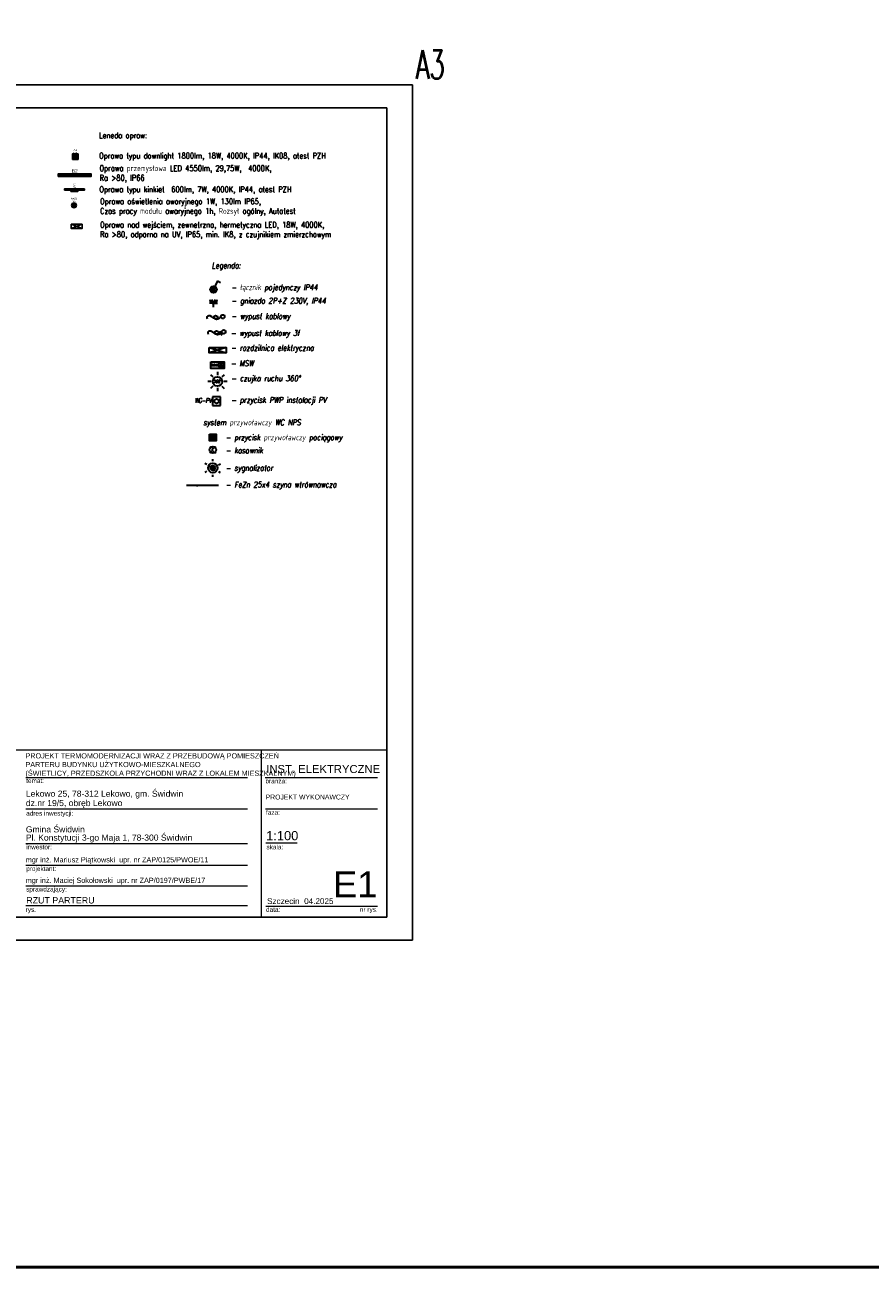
# Model space of a CAD drawing. Extents: x -558982 to 5119495, y -5290134 to 121759.
# Tile 248 of 256: x -415714 to -386347, y -40835 to 2306. Entities that reach past the tile are written whole.
import ezdxf
from ezdxf.enums import TextEntityAlignment as Align

# ---------------------------------------------------------------- set-up
doc = ezdxf.new("R2010")
doc.units = 0
doc.header["$MEASUREMENT"] = 0
doc.linetypes.add('DASHDOTX2', pattern=[2, 1, -0.5, 0, -0.5])
doc.layers.get('0').update_dxf_attribs({"color": 252})
for name, color, linetype in [('!OSWIETLENIE-LL', 1, 'Continuous'), ('!OSWIETLENIE-LL-AW', 3, 'Continuous'), ('$ IE TABELA', 7, 'Continuous')]:
    doc.layers.add(name, color=color, linetype=linetype)
for name, color, linetype, lineweight in [('$ IE GNIAZDA', 1, 'Continuous', 30), ('$ IE INST. WYRÓWNWCZA', 1, 'Continuous', 30), ('$ IE INSTALACJA ELEKTRYCZNA', 1, 'Continuous', 30), ('$ IE OŚWIETLENIE', 1, 'Continuous', 35), ('$ IE TABLICE ELEKTRYCZNE', 1, 'Continuous', 30), ('$ IE WYPUSTY', 1, 'Continuous', 30), ('$ IE_GNIAZDA', 1, 'Continuous', 30), ('$ IE_INSTALACJA PRZYZYWOWA', 1, 'Continuous', 30), ('$ IE_OPISY', 7, 'Continuous', 25), ('$ IE_WYPUSTY', 1, 'Continuous', 30), ('ARCH TABELA_Nr_Pióra__1', 252, 'Continuous', 25), ('ARCH TABELA_Nr_Pióra__21', 252, 'Continuous', 9), ('ARCH TABELA_Nr_Pióra__7', 252, 'Continuous', 13)]:
    doc.layers.add(name, color=color, linetype=linetype, lineweight=lineweight)
doc.styles.add('CP_ATTR', font='ROMANS.SHX')
doc.styles.add('GENERATED_STYLE_5', font='ARIALN.TTF')
doc.styles.add('GENERATED_STYLE_7', font='arial.ttf')
doc.styles.add('GENERATED_STYLE_9', font='arial.ttf')
doc.styles.add('ROMANS', font='romans.shx', dxfattribs={"width": 0.85})
doc.styles.get("Standard").update_dxf_attribs({"font": 'arial.ttf', "bigfont": 'BIGFONT.SHX'})

# ---------------------------------------------------------------- blocks, each defined once
blk = doc.blocks.new('TYTAN2LED_1150_2')
h = blk.add_hatch()
h.set_pattern_fill('GRASS', color=256, scale=3.3)
h.set_pattern_definition([(90, (-70.3742, -22.0088), (-2.333452, 2.333452), [0.61875, -4.048155]), (45, (-70.3742, -22.0088), (-2.33345, 2.33345), [0.61875, -2.68125]), (135, (-70.3742, -22.0088), (-2.33345, -2.33345), [0.61875, -2.68125])])
h.paths.add_polyline_path([(-57.6, -4.2), (-57.6, 4.2), (57.6, 4.2), (57.6, -4.2)])
blk.add_lwpolyline([(-57.6, -4.2), (57.6, -4.2), (57.6, 4.2), (-57.6, 4.2)], close=True)
for tag, height, p in [('SYMBOL', 12, (0, 5.2)), ('MOC', 4, (-0.4, -2.7))]:
    blk.add_attdef(tag, text='', height=height).set_placement(p, align=Align.BOTTOM_CENTER)
blk = doc.blocks.new('a3eee')
at = {"layer": '$ IE TABELA'}
for p, q in [((19730.8, 4176.8), (19730.8, 1206.8)), ((23930.8, 4176.8), (19730.8, 4176.8)), ((23930.8, 1206.8), (23930.8, 4176.8)), ((19890.8, 4096.8), (19890.8, 1286.8)), ((23840.8, 4096.8), (19890.8, 4096.8)), ((23840.8, 1286.8), (23840.8, 4096.8)), ((19890.8, 1286.8), (23840.8, 1286.8)), ((19730.8, 1206.8), (23930.8, 1206.8))]:
    blk.add_line(p, q, dxfattribs=at)
at = {"layer": '$ IE TABELA', "style": 'ROMANS', "width": 0.6168}
blk.add_text('A3', height=100, dxfattribs=at).set_placement((23941.8, 4197.5))
blk = doc.blocks.new('wyłacznik p.poż.')
at = {"layer": '$ IE INSTALACJA ELEKTRYCZNA', "ltscale": 0.5}
for p, q in [((735.691, 190.623), (735.691, 190.323)), ((735.967, 190.623), (735.691, 190.623)), ((735.691, 190.323), (735.967, 190.323)), ((735.967, 190.323), (735.967, 190.623))]:
    blk.add_line(p, q, dxfattribs=at)
at = {"layer": '$ IE INSTALACJA ELEKTRYCZNA', "color": 7, "ltscale": 0.5}
blk.add_circle((735.829, 190.473), 0.0778, dxfattribs=at)
blk = doc.blocks.new('gniazdo IP44')
at = {"layer": '$ IE GNIAZDA', "lineweight": 30}
for p, q in [((66938.5, -127461.5), (66924.8, -127461.5)), ((66938.5, -127475.2), (66938.5, -127461.5)), ((66938.5, -127461.5), (66952.2, -127461.5))]:
    blk.add_line(p, q, dxfattribs=at)
for radius in [13, 6.57]:
    blk.add_arc((66938.5, -127448.6), radius, 180, 0, dxfattribs=at)
blk = doc.blocks.new('ZAPAS KABLA')
at = {"layer": '$ IE WYPUSTY', "linetype": 'ByBlock'}
blk.add_lwpolyline([(0, -0.072), (0.017, -0.086), (0.031, -0.102), (0.044, -0.124), (0.049, -0.147), (0.044, -0.166), (0.034, -0.18), (0.02, -0.188), (0.005, -0.191), (-0.009, -0.188), (-0.018, -0.179), (-0.021, -0.162), (-0.016, -0.147), (-0.008, -0.136), (0.004, -0.129), (0.018, -0.129), (0.032, -0.138), (0.036, -0.155), (0.032, -0.175), (0.023, -0.195), (0, -0.227), (-0.018, -0.26), (-0.02, -0.281), (-0.016, -0.3), (-0.004, -0.313), (0.013, -0.316), (0.031, -0.309)], dxfattribs=at)
blk.add_circle((0, -0.039), 0.0329, dxfattribs=at)
blk = doc.blocks.new('trojkol')
at = {"layer": '$ IE_INSTALACJA PRZYZYWOWA', "ltscale": 10000000.0}
h = blk.add_hatch(dxfattribs=at)
h.set_pattern_fill('ANSI31', scale=0.1, style=0)
h.set_pattern_definition([(45, (25113.683516, -3890.636324), (-0.008838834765, 0.008838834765), [])])
h.paths.add_polyline_path([(28117.1, -3338.1, 1), (28103.1, -3338.1, 1)])
at = {"layer": '$ IE_INSTALACJA PRZYZYWOWA', "color": 7}
for p, q in [((28092.8, -3328.2), (28087.5, -3325.1)), ((28110, -3318.8), (28110, -3312.7)), ((28126.8, -3329), (28132.1, -3326)), ((28092.3, -3347.8), (28087, -3350.9)), ((28109, -3358.1), (28109, -3364.2)), ((28126.3, -3348.7), (28131.6, -3351.7))]:
    blk.add_line(p, q, dxfattribs=at)
at = {"layer": '$ IE_INSTALACJA PRZYZYWOWA'}
blk.add_circle((28110.1, -3338.2), 13.7, dxfattribs=at)
at = {"layer": '$ IE_INSTALACJA PRZYZYWOWA', "color": 2}
blk.add_circle((28110.1, -3338.1), 7, dxfattribs=at)
blk = doc.blocks.new('pprzy')
at = {"layer": '$ IE_INSTALACJA PRZYZYWOWA'}
blk.add_lwpolyline([(5571.7, 24718.5), (5594.7, 24718.5), (5594.7, 24695.5), (5571.7, 24695.5)], close=True, dxfattribs=at)
at = {"layer": '$ IE_INSTALACJA PRZYZYWOWA', "color": 0}
blk.add_lwpolyline([(5576.3, 24713.9), (5590.1, 24713.9), (5590.1, 24700.1), (5576.3, 24700.1)], close=True, dxfattribs=at)
at = {"layer": '$ IE_INSTALACJA PRZYZYWOWA'}
for points in [[(5579.5, 24710.8), (5587, 24703.2)], [(5587, 24710.8), (5579.5, 24703.2)]]:
    blk.add_lwpolyline(points, dxfattribs=at)
blk = doc.blocks.new('kasownik')
at = {"layer": '$ IE_INSTALACJA PRZYZYWOWA'}
for points in [[(13037.4, 24331.2), (13040.5, 24328.2)], [(13040.5, 24311.9), (13037.4, 24308.9)], [(13059.7, 24331.2), (13056.7, 24328.2)], [(13056.7, 24311.9), (13059.7, 24308.9)]]:
    blk.add_lwpolyline(points, dxfattribs=at)
blk.add_circle((13048.6, 24320), 11.5, dxfattribs=at)
at = {"layer": '$ IE_INSTALACJA PRZYZYWOWA', "color": 7, "style": 'ROMANS', "oblique": 10, "width": 0.8}
blk.add_text('K', height=14.5, dxfattribs=at).set_placement((13041.6, 24312.3))
blk = doc.blocks.new('DOT_OG_1')
h = blk.add_hatch(color=256)
h.dxf.hatch_style = 1
h.paths.add_polyline_path([(7, 0, 1), (-7, 0, 1)])
h.paths.add_polyline_path([(2.2, 0, 1), (-2.2, 0, 1)], flags=16)
h = blk.add_hatch()
h.set_pattern_fill('CROSS', color=256, scale=3.3)
h.paths.add_polyline_path([(2.2, 0, 1), (-2.2, 0, 1)])
for radius in [7, 2.25]:
    blk.add_circle((0, 0), radius)
blk.add_point((0, 0))
for tag, height, p in [('SYMBOL', 6, (0, 14.7)), ('MOC', 4, (0, 8.2))]:
    blk.add_attdef(tag, text='', height=height).set_placement(p, align=Align.BOTTOM_CENTER)
blk = doc.blocks.new('SQ160_1')
h = blk.add_hatch(color=256)
h.dxf.hatch_style = 1
h.paths.add_polyline_path([(-8.1, -8.1), (-8.1, 8.1), (8.1, 8.1), (8.1, -8.1)])
h.paths.add_polyline_path([(-6.9, -6.9), (-6.9, 6.9), (6.9, 6.9), (6.9, -6.9)], flags=16)
h = blk.add_hatch()
h.set_pattern_fill('NET', color=256, scale=28)
h.paths.add_polyline_path([(-6.9, -6.9), (-6.9, 6.9), (6.9, 6.9), (6.9, -6.9)])
h = blk.add_hatch()
h.set_pattern_fill('NET', color=256, scale=28, angle=45)
h.paths.add_polyline_path([(-6.9, -6.9), (-6.9, 6.9), (6.9, 6.9), (6.9, -6.9)])
for points in [[(-8.1, -8.1), (8.1, -8.1), (8.1, 8.1), (-8.1, 8.1)], [(-6.9, -6.9), (6.9, -6.9), (6.9, 6.9), (-6.9, 6.9)]]:
    blk.add_lwpolyline(points, close=True)
for tag, height, p in [('SYMBOL', 6, (0, 14.5)), ('MOC', 4, (0, 8.8))]:
    blk.add_attdef(tag, text='', height=height).set_placement(p, align=Align.BOTTOM_CENTER)
blk = doc.blocks.new('BARIS_KINKIET_579_1')
h = blk.add_hatch()
h.set_pattern_fill('ANSI37', color=256, scale=21)
h.set_pattern_definition([(45, (0, 3.1), (-1.85616, 1.85616), []), (135, (0, 3.1), (-1.85616, -1.85616), [])])
h.paths.add_polyline_path([(-29, 1.1), (-29, 5.1), (29, 5.1), (29, 1.1)])
h = blk.add_hatch(color=256)
h.dxf.hatch_style = 1
h.paths.add_polyline_path([(-10.3, -2), (-10.3, 1.1), (10.3, 1.1), (10.3, -2)])
for points in [[(-29, 1.1), (29, 1.1), (29, 5.1), (-29, 5.1)], [(-10.3, -2), (10.3, -2), (10.3, 1.1), (-10.3, 1.1)]]:
    blk.add_lwpolyline(points, close=True)
for tag, height, p in [('SYMBOL', 6, (0, 13)), ('MOC', 4, (-0.1, 6.3))]:
    blk.add_attdef(tag, text='', height=height).set_placement(p, align=Align.BOTTOM_CENTER)
blk = doc.blocks.new('łacznik 1b IP44')
at = {"layer": '$ IE OŚWIETLENIE'}
h = blk.add_hatch(color=1, dxfattribs=at)
edge = h.paths.add_edge_path()
edge.add_arc((735.588, 199.366), 0.0575, 0, 360)
at = {"layer": '$ IE OŚWIETLENIE', "color": 1}
for q in [(735.636, 199.47), (735.838, 199.61)]:
    blk.add_line((735.724, 199.662), q, dxfattribs=at)
for radius in [0.115, 0.0575]:
    blk.add_circle((735.588, 199.366), radius, dxfattribs=at)
blk = doc.blocks.new('czujka 360')
at = {"layer": '$ IE OŚWIETLENIE'}
for p, q in [((86358, 62079), (86272, 62079)), ((86347, 62260), (86408, 62200)), ((86529, 62336), (86529, 62250)), ((86711, 62260), (86650, 62200)), ((86786, 62079), (86700, 62079)), ((86408, 61958), (86347, 61897)), ((86529, 61907), (86529, 61822)), ((86650, 61958), (86711, 61897))]:
    blk.add_line(p, q, dxfattribs=at)
blk.add_circle((86529, 62079), 125, dxfattribs=at)
at = {"layer": '$ IE_OPISY', "color": 7, "lineweight": 30, "style": 'ROMANS', "oblique": 10, "width": 0.8}
blk.add_text('360%%D', height=80, rotation=0.0202, dxfattribs=at).set_placement((86415, 62040))

msp = doc.modelspace()

# ---------------------------------------------------------------- linework, layer by layer
at = {"layer": '!OSWIETLENIE-LL'}
msp.add_lwpolyline([(-414102, -4618), (-413725, -4618), (-413725, -4769), (-414102, -4769)], close=True, dxfattribs=at)
for points in [[(-413725, -4769), (-414102, -4618)], [(-414102, -4769), (-413725, -4618)]]:
    msp.add_lwpolyline(points, dxfattribs=at)
at = {"layer": '$ IE INST. WYRÓWNWCZA', "color": 3, "ltscale": 30}
msp.add_lwpolyline([(-408980, -13688), (-410099, -13688)], dxfattribs=at)
at = {"layer": '$ IE INST. WYRÓWNWCZA', "color": 2, "linetype": 'DASHDOTX2', "ltscale": 500}
msp.add_lwpolyline([(-408980, -13688), (-410099, -13688)], dxfattribs=at)
at = {"layer": '$ IE INSTALACJA ELEKTRYCZNA', "color": 7}
for p, q in [((-408902, -9437), (-408902, -9510)), ((-408961, -9510), (-408844, -9510)), ((-408946, -9539), (-408858, -9539)), ((-408932, -9568), (-408873, -9568))]:
    msp.add_line(p, q, dxfattribs=at)
at = {"layer": '$ IE INSTALACJA ELEKTRYCZNA'}
msp.add_lwpolyline([(-409253, -9393), (-408785, -9393), (-408785, -9627), (-409253, -9627)], close=True, dxfattribs=at)
at = {"layer": '$ IE INSTALACJA ELEKTRYCZNA', "color": 7}
for centre in [(-409209, -9510), (-409122, -9510), (-409034, -9510)]:
    msp.add_circle(centre, 29.3, dxfattribs=at)
at = {"layer": '$ IE INSTALACJA ELEKTRYCZNA'}
msp.add_circle((-408902, -9510), 87.8, dxfattribs=at)
at = {"layer": '$ IE TABLICE ELEKTRYCZNE'}
msp.add_lwpolyline([(-409315, -8900), (-408715, -8900), (-408715, -9080), (-409315, -9080)], close=True, dxfattribs=at)
for points in [[(-409315, -8900), (-408715, -9080)], [(-408715, -8900), (-409315, -9080)]]:
    msp.add_lwpolyline(points, dxfattribs=at)
at = {"layer": '$ IE_WYPUSTY', "color": 7}
for points in [[(-408975, -8365), (-408874, -8465)], [(-408962, -8350), (-408862, -8450)], [(-408946, -8336), (-408845, -8436)]]:
    msp.add_lwpolyline(points, dxfattribs=at)
at = {"color": 3, "lineweight": 50}
msp.add_lwpolyline([(-507121, 106506), (-325164, 106506), (-325164, -40835), (-507121, -40835)], close=True, dxfattribs=at)
at = {"layer": 'ARCH TABELA_Nr_Pióra__21', "color": 0, "linetype": 'Continuous'}
for p, q in [((-420643, -22870), (-403143, -22870)), ((-407505, -22870), (-407505, -28681)), ((-403143, -22870), (-403143, -28681)), ((-415678, -23826), (-407978, -23826)), ((-407366, -23826), (-403466, -23826)), ((-415678, -24920), (-407978, -24920)), ((-407348, -24920), (-403466, -24920)), ((-415678, -26120), (-407978, -26120)), ((-407336, -26103), (-406257, -26103)), ((-415678, -26880), (-407978, -26880)), ((-415678, -27594), (-407978, -27594)), ((-415678, -28281), (-407978, -28281)), ((-407336, -28299), (-405055, -28299)), ((-405055, -28299), (-403466, -28299)), ((-403143, -28681), (-415750, -28681))]:
    msp.add_line(p, q, dxfattribs=at)

# ---------------------------------------------------------------- block references
at = {"layer": '!OSWIETLENIE-LL'}
for name, p, xscale, yscale, zscale, values in [('SQ160_1', (-413962, -2272), 12, 12, 12, {'SYMBOL': 'A1', 'MOC': '17W'}), ('TYTAN2LED_1150_2', (-413981, -2915), 10, 10, 10, {'SYMBOL': 'B2', 'MOC': '47W'}), ('BARIS_KINKIET_579_1', (-413991, -3454), 12, 12, 12, {'SYMBOL': 'C', 'MOC': '7W'})]:
    msp.add_blockref(name, p, dxfattribs=dict(at, xscale=xscale, yscale=yscale, zscale=zscale)).add_auto_attribs(values)
at = {"layer": '!OSWIETLENIE-LL-AW', "xscale": 12, "yscale": 12, "zscale": 12}
msp.add_blockref('DOT_OG_1', (-414007, -3961), dxfattribs=at).add_auto_attribs({'SYMBOL': 'AW2', 'MOC': '1W'})
at = {"layer": '$ IE INSTALACJA ELEKTRYCZNA', "color": 7, "xscale": 999.9999999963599, "yscale": 999.9999999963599, "zscale": 999.9999999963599}
msp.add_blockref('wyłacznik p.poż.', (-1144881, -201235), dxfattribs=at)
at = {"layer": '$ IE OŚWIETLENIE', "color": 7}
for name, p, xscale, yscale, zscale in [('łacznik 1b IP44', (-1144750, -206251), 1000, 1000, 1000), ('czujka 360', (-521510, -90783), 1.299999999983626, 1.299999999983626, 1.299999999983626)]:
    msp.add_blockref(name, p, dxfattribs=dict(at, xscale=xscale, yscale=yscale, zscale=zscale))
at = {"layer": '$ IE TABELA', "transparency": 33554687, "xscale": 10, "yscale": 10, "zscale": 10}
msp.add_blockref('a3eee', (-641551, -41549), dxfattribs=at)
at = {"layer": '$ IE_GNIAZDA', "color": 7, "lineweight": 30, "xscale": 10, "yscale": 10, "zscale": 10}
msp.add_blockref('gniazdo IP44', (-1078544, 1267251), dxfattribs=at)
at = {"layer": '$ IE_INSTALACJA PRZYZYWOWA', "color": 0, "xscale": 10, "yscale": 10, "zscale": 10}
msp.add_blockref('pprzy', (-465019, -259091), dxfattribs=at)
at = {"layer": '$ IE_INSTALACJA PRZYZYWOWA', "xscale": 10, "yscale": 10, "zscale": 10}
msp.add_blockref('kasownik', (-539672, -255656), dxfattribs=at)
at = {"layer": '$ IE_INSTALACJA PRZYZYWOWA', "color": 1, "xscale": 12, "yscale": 12, "zscale": 12}
msp.add_blockref('trojkol', (-746506, 26976), dxfattribs=at)
at = {"layer": '$ IE_WYPUSTY', "xscale": 1999.99999999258, "yscale": 1999.99999999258, "zscale": 1999.99999999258, "rotation": 271.464175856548}
for p in [(-408760, -7824), (-408726, -8353)]:
    msp.add_blockref('ZAPAS KABLA', p, dxfattribs=at)

# ---------------------------------------------------------------- texts
at = {"layer": '$ IE INSTALACJA ELEKTRYCZNA', "color": 7, "style": 'CP_ATTR', "flags": 9}
for tag in ['NAME', 'GROUP', 'NUMBER', 'PRODUCER', 'ARTICLE', 'PRODUCT-TYPE', 'ORDER-NO', 'CHARACTER', 'POWER', 'VOLTAGE', 'WEIGHT', 'OTHER']:
    msp.add_attdef(tag, text='', height=0.0146, dxfattribs=at).set_placement((-409046, -9515), align=Align.MIDDLE_LEFT)
at = {"layer": '$ IE_OPISY', "color": 7, "style": 'ROMANS', "oblique": 10, "width": 0.8}
for s, p in [('Legenda:', (-409218, -6150)), ('- łącznik pojedynczy IP44', (-408546, -6908)), ('- gniazdo 2P+Z 230V, IP44', (-408542, -7375)), ('- wypust kablowy', (-408542, -7910)), ('- wypust kablowy 3f', (-408561, -8497)), ('- rozdzilnica elektryczna', (-408555, -9010)), ('- MSW', (-408561, -9547)), ('- czujka ruchu 360%%D', (-408550, -10070)), ('- przycisk PWP instalacji PV', (-408550, -10820)), ('system przywoławczy WC NPS', (-409513, -11600)), ('- przycisk przywoławczy pociągowy ', (-408744, -12120)), ('- kasownik', (-408744, -12572)), ('- sygnalizator', (-408744, -13181)), ('- FeZn 25x4 szyna wtrównawcza', (-408740, -13760))]:
    msp.add_text(s, height=200, dxfattribs=at).set_placement(p)
at = {"layer": '$ IE_OPISY', "color": 7, "char_height": 200, "width": 11270, "attachment_point": 5, "style": 'ROMANS'}
for s, insert in [('\\pxql;Leneda opraw:', (-407498, -1565)), ('\\pxql;Oprawa typu downlight 1800lm, 18W, 4000K, IP44, IK08, atest PZH', (-407498, -2272)), ('\\pxql;Oprawa przemysłowa LED 4550lm, 29,75W,  4000K,\\PRa >80, IP66', (-407484, -2871)), ('\\pxql;Oprawa typu kinkiet  600lm, 7W, 4000K, IP44, atest PZH', (-407490, -3440)), ('\\pxql;Oprawa oświetlenia awaryjnego 1W, 130lm IP65, \\PCzas pracy modułu awaryjnego 1h, Rozsył ogólny, Autotest', (-407465, -4024)), ('\\pxql;Oprawa nad wejściem, zewnetrzna, hermetyczna LED, 18W, 4000K,\\PRa >80, odporna na UV, IP65, min. IK8, z czujnikiem zmierzchowym', (-407466, -4836))]:
    msp.add_mtext(s, dxfattribs=dict(at, insert=insert))
at = {"layer": '$ IE_OPISY', "color": 7, "lineweight": 30, "insert": (-409812, -10660), "char_height": 160, "attachment_point": 1, "rotation": 0.07, "line_spacing_factor": 0.75, "style": 'ROMANS'}
msp.add_mtext_dynamic_manual_height_columns('{\\Q10;\\W0.8;\\T0.85;WG-PV}', width=3.05, gutter_width=1, heights=[0], dxfattribs=at)
at = {"layer": 'ARCH TABELA_Nr_Pióra__1', "color": 0, "linetype": 'Continuous', "insert": (-415692, -23827), "char_height": 180, "width": 12247.06, "attachment_point": 7, "line_spacing_factor": 1.005757, "style": 'GENERATED_STYLE_5'}
msp.add_mtext('\\pt22543.1;\\fArial|b0|i0|c238;\\W0.8;PROJEKT TERMOMODERNIZACJI WRAZ Z PRZEBUDOWĄ POMIESZCZEŃ \\PPARTERU BUDYNKU UŻYTKOWO-MIESZKALNEGO\\P(ŚWIETLICY, PRZEDSZKOLA PRZYCHODNI WRAZ Z LOKALEM MIESZKALNYM)', dxfattribs=at)
at = {"layer": 'ARCH TABELA_Nr_Pióra__1', "color": 0, "linetype": 'Continuous', "insert": (-415664, -27986), "char_height": 220, "attachment_point": 1, "style": 'GENERATED_STYLE_9'}
msp.add_mtext('RZUT PARTERU', dxfattribs=at)
at = {"layer": 'ARCH TABELA_Nr_Pióra__21', "color": 0, "linetype": 'Continuous', "insert": (-415678, -26089), "char_height": 212.77, "attachment_point": 7, "line_spacing_factor": 0.807442, "style": 'GENERATED_STYLE_7'}
msp.add_mtext('{Gmina Świdwin\\PPl. Konstytucji 3-go Maja 1, 78-300 Świdwin}', dxfattribs=at)
at = {"layer": 'ARCH TABELA_Nr_Pióra__7', "color": 0, "linetype": 'Continuous', "style": 'GENERATED_STYLE_7'}
for s, insert, char_height, attachment_point in [('INST. ELEKTRYCZNE', (-407327, -23397), 280, 1), ('{temat:}', (-415667, -23863), 159.6, 1), ('{branża:}', (-407354, -23875), 159.6, 1), ('{adres inwestycji:}', (-415667, -24996), 159.58, 1), ('{faza:}', (-407336, -24965), 159.6, 1), ('1:100', (-407329, -25691), 319.2, 1), ('{inwestor:}', (-415667, -26165), 159.58, 1), ('{skala:}', (-407319, -26167), 159.6, 1), ('mgr inż. Mariusz Piątkowski  upr. nr ZAP/0125/PWOE/11', (-415680, -26599), 180, 1), ('{projektant:}', (-415667, -26916), 159.58, 1), ('E1', (-403466, -27090), 900, 3), ('sprawdzający:', (-415667, -27631), 159.58, 1), ('mgr inż. Maciej Sokołowski  upr. nr ZAP/0197/PWBE/17', (-415680, -27313), 180, 1), ('Szczecin  04.2025', (-407298, -28024), 202.13, 1), ('{rys.}', (-415685, -28338), 159.6, 1), ('{data:}', (-407335, -28338), 159.6, 1), ('{nr rys.}', (-404074, -28335), 159.6, 1)]:
    msp.add_mtext(s, dxfattribs=dict(at, insert=insert, char_height=char_height, attachment_point=attachment_point))
for s, insert, char_height, attachment_point, line_spacing_factor in [('{Lekowo 25, 78-312 Lekowo, gm. Świdwin\\Pdz.nr 19/5, obręb Lekowo}', (-415678, -24889), 212.77, 7, 0.918867), ('PROJEKT WYKONAWCZY', (-407348, -24425), 170, 1, 0.923713)]:
    msp.add_mtext(s, dxfattribs=dict(at, insert=insert, char_height=char_height, attachment_point=attachment_point, line_spacing_factor=line_spacing_factor))

doc.saveas('drawing.dxf')
